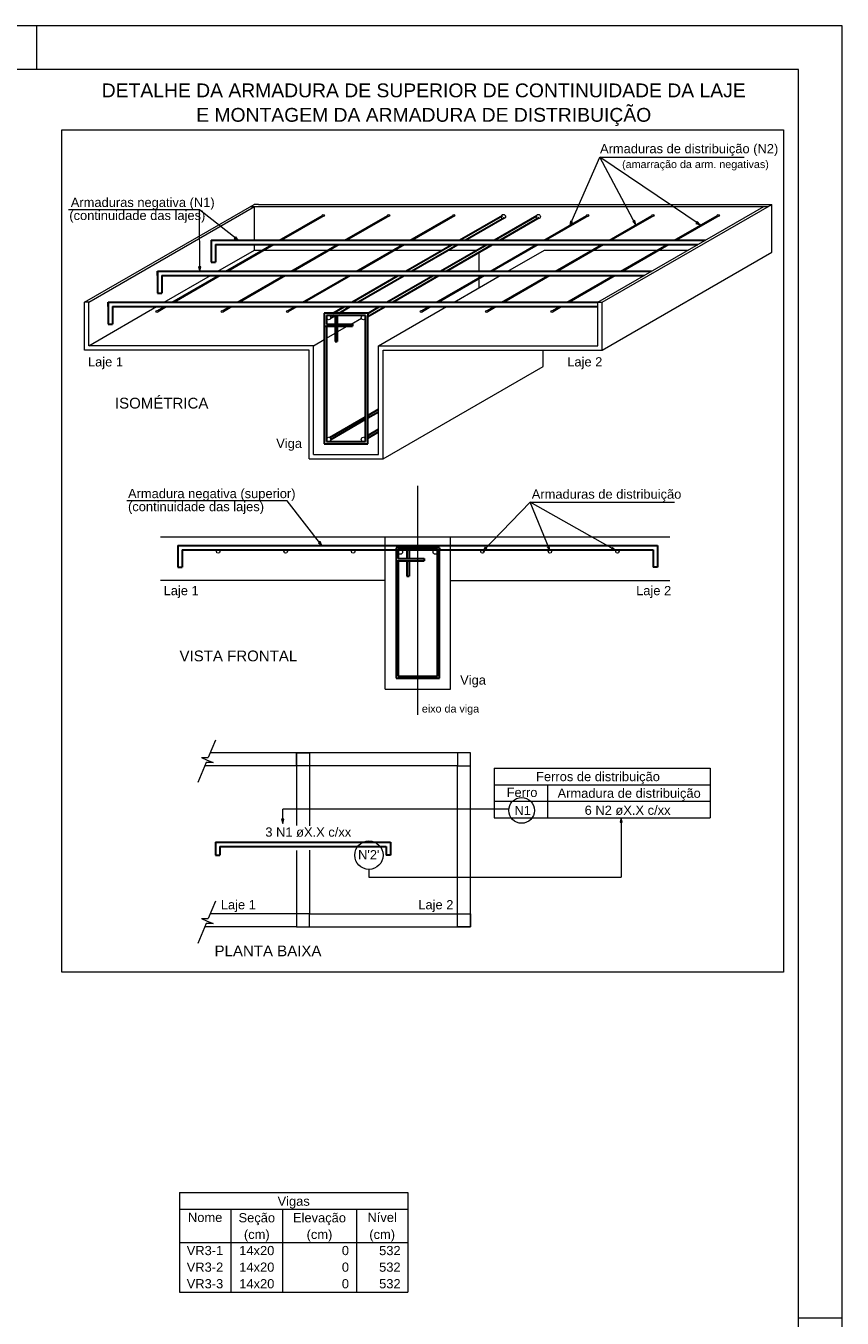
# Model space of a CAD drawing. Header units: millimetres. Extents: x 337 to 526, y -381 to -65.
# Tile 57 of 104: x 403 to 422, y -223 to -194. Entities that reach past the tile are written whole.
import ezdxf

# ---------------------------------------------------------------- set-up
doc = ezdxf.new("R2010")
doc.units = ezdxf.units.MM
doc.header["$MEASUREMENT"] = 0
doc.linetypes.add('NULL', pattern=[0])
doc.layers.get('0').update_dxf_attribs({"lineweight": 5})
for name, color, linetype, lineweight in [('Cotas', 7, 'Continuous', 5), ('DT-Armadura', 7, 'Continuous', 30), ('DT-ARMADURA NEG', 1, 'Continuous', 20), ('DT-Forma', 5, 'Continuous', 5), ('DT-Relação do aço', 7, 'Continuous', 5), ('DT-Textos', 7, 'Continuous', 5), ('EIXOS', 1, 'Continuous', 20), ('FO-Textos das vigas', 7, 'Continuous', 5), ('PRANCHA 01', 7, 'Continuous', 20)]:
    doc.layers.add(name, color=color, linetype=linetype, lineweight=lineweight)
doc.styles.add('Arial', font='arial.ttf')

# ---------------------------------------------------------------- blocks, each defined once
blk = doc.blocks.new('A$C210c6663')
at = {"layer": 'Cotas'}
for p, q in [((18.159, 17.162), (18.846, 18.732)), ((19.671, 17.177), (18.846, 18.732)), ((18.846, 18.732), (22.162, 18.732)), ((21.148, 17.176), (18.846, 18.732)), ((9.647, 17.523), (6.642, 17.523)), ((9.655, 16.112), (9.647, 17.523)), ((10.541, 16.823), (9.647, 17.523)), ((11.666, 10.829), (7.977, 10.829)), ((12.461, 9.809), (11.666, 10.829)), ((16.162, 9.679), (17.249, 10.8)), ((17.698, 9.695), (17.249, 10.8)), ((17.249, 10.8), (20.565, 10.8)), ((19.213, 9.693), (17.249, 10.8)), ((10.02, 5.333), (9.85, 4.93)), ((9.803, 4.817), (9.609, 4.358)), ((9.692, 4.93), (9.826, 4.873)), ((9.692, 4.93), (9.85, 4.93)), ((9.96, 4.817), (9.803, 4.817)), ((9.826, 4.873), (9.96, 4.817)), ((16.755, 3.745), (11.56, 3.745)), ((11.56, 3.419), (11.56, 3.745)), ((19.337, 3.543), (19.337, 2.187)), ((13.541, 2.363), (13.541, 2.187)), ((13.541, 2.187), (19.337, 2.187)), ((10.02, 1.633), (9.85, 1.23)), ((9.692, 1.23), (9.826, 1.173)), ((9.692, 1.23), (9.85, 1.23)), ((9.803, 1.117), (9.609, 0.658)), ((9.96, 1.117), (9.803, 1.117)), ((9.826, 1.173), (9.96, 1.117))]:
    blk.add_line(p, q, dxfattribs=at)
for points in [[(6.486, 19.355), (23.067, 19.355), (23.067, 0), (6.486, 0), (6.486, 19.355)], [(18.159, 17.162), (18.221, 17.24), (18.174, 17.261), (18.159, 17.162)], [(19.671, 17.177), (19.649, 17.275), (19.603, 17.25), (19.671, 17.177)], [(21.148, 17.176), (21.082, 17.251), (21.053, 17.208), (21.148, 17.176)], [(10.541, 16.823), (10.481, 16.903), (10.449, 16.862), (10.541, 16.823)], [(9.655, 16.112), (9.681, 16.209), (9.629, 16.208), (9.655, 16.112)], [(12.461, 9.809), (12.422, 9.901), (12.381, 9.869), (12.461, 9.809)], [(16.162, 9.679), (16.247, 9.731), (16.21, 9.767), (16.162, 9.679)], [(17.698, 9.695), (17.685, 9.794), (17.637, 9.775), (17.698, 9.695)], [(19.213, 9.693), (19.141, 9.763), (19.116, 9.718), (19.213, 9.693)], [(11.56, 3.419), (11.586, 3.516), (11.534, 3.516), (11.56, 3.419)], [(19.337, 3.543), (19.311, 3.447), (19.363, 3.447), (19.337, 3.543)]]:
    blk.add_lwpolyline(points, dxfattribs=at)
for centre, radius in [((17.05, 3.717), 0.296), ((13.541, 2.689), 0.326)]:
    blk.add_circle(centre, radius, dxfattribs=at)
at = {"layer": 'DT-Armadura'}
for p, q in [((15.623, 16.82), (16.608, 17.389)), ((15.755, 16.82), (16.656, 17.34)), ((16.423, 16.82), (17.408, 17.389)), ((16.555, 16.82), (17.456, 17.34)), ((9.92, 16.82), (21.27, 16.82)), ((9.92, 16.82), (9.92, 16.32)), ((10.02, 16.72), (21.097, 16.72)), ((10.02, 16.72), (10.02, 16.32)), ((14.389, 16.108), (15.45, 16.72)), ((14.521, 16.108), (15.582, 16.72)), ((15.189, 16.108), (16.25, 16.72)), ((15.277, 16.62), (15.45, 16.72)), ((15.321, 16.108), (16.382, 16.72)), ((15.409, 16.62), (15.582, 16.72)), ((16.077, 16.62), (16.25, 16.72)), ((16.209, 16.62), (16.382, 16.72)), ((8.686, 16.008), (8.686, 16.108)), ((8.686, 16.108), (20.036, 16.108)), ((8.686, 16.108), (8.686, 16.008)), ((8.686, 16.108), (8.686, 15.608)), ((9.92, 16.32), (10.02, 16.32)), ((8.786, 16.008), (19.863, 16.008)), ((8.786, 16.008), (8.786, 15.608)), ((13.155, 15.395), (14.216, 16.008)), ((13.287, 15.395), (14.348, 16.008)), ((13.955, 15.395), (15.016, 16.008)), ((14.087, 15.395), (15.148, 16.008)), ((8.686, 15.608), (8.786, 15.608)), ((7.552, 15.295), (7.552, 15.395)), ((7.552, 15.395), (18.802, 15.395)), ((7.552, 15.395), (7.552, 15.295)), ((7.552, 15.395), (7.552, 14.895)), ((7.652, 15.295), (18.802, 15.295)), ((7.652, 15.295), (7.652, 14.895)), ((12.722, 15.145), (12.982, 15.295)), ((12.854, 15.145), (13.114, 15.295)), ((13.515, 15.141), (13.782, 15.295)), ((13.515, 15.065), (13.914, 15.295)), ((7.552, 14.895), (7.652, 14.895)), ((13.515, 15.145), (12.515, 15.145)), ((12.515, 15.145), (12.515, 15.095)), ((12.515, 15.095), (12.515, 12.145)), ((13.465, 15.095), (12.565, 15.095)), ((12.565, 15.095), (12.565, 14.895)), ((12.565, 14.895), (13.165, 14.895)), ((12.664, 15.036), (12.768, 15.095)), ((12.765, 15.095), (12.765, 14.895)), ((12.815, 15.095), (12.815, 14.895)), ((13.165, 14.895), (13.165, 14.845)), ((13.465, 12.195), (13.465, 15.095)), ((13.515, 15.145), (13.515, 15.095)), ((13.515, 12.145), (13.515, 15.095)), ((12.515, 14.845), (13.165, 14.845)), ((12.565, 14.845), (12.565, 12.195)), ((12.765, 14.845), (12.765, 14.495)), ((12.815, 14.845), (12.815, 14.495)), ((12.765, 14.495), (12.815, 14.495)), ((13.515, 12.794), (13.765, 12.938)), ((13.515, 12.736), (13.765, 12.88)), ((12.64, 12.289), (13.465, 12.765)), ((12.665, 12.245), (13.465, 12.707)), ((13.515, 12.332), (13.765, 12.476)), ((12.565, 12.195), (13.465, 12.195)), ((13.44, 12.289), (13.465, 12.303)), ((13.515, 12.274), (13.765, 12.419)), ((12.515, 12.145), (13.515, 12.145)), ((9.154, 9.804), (20.173, 9.804)), ((9.154, 9.804), (9.154, 9.704)), ((9.154, 9.804), (9.154, 9.304)), ((20.173, 9.804), (20.173, 9.304)), ((9.254, 9.704), (20.073, 9.704)), ((9.254, 9.704), (9.254, 9.304)), ((14.164, 9.704), (14.164, 6.754)), ((15.114, 9.704), (14.214, 9.704)), ((14.214, 9.704), (14.214, 9.504)), ((14.414, 9.704), (14.414, 9.504)), ((14.464, 9.704), (14.464, 9.504)), ((15.114, 6.804), (15.114, 9.704)), ((15.164, 6.754), (15.164, 9.704)), ((20.073, 9.704), (20.073, 9.304)), ((9.154, 9.304), (9.254, 9.304)), ((14.164, 9.454), (14.814, 9.454)), ((14.214, 9.504), (14.814, 9.504)), ((14.214, 9.454), (14.214, 6.804)), ((14.414, 9.454), (14.414, 9.104)), ((14.464, 9.454), (14.464, 9.104)), ((14.814, 9.504), (14.814, 9.454)), ((20.173, 9.304), (20.073, 9.304)), ((14.414, 9.104), (14.464, 9.104)), ((14.164, 6.754), (15.164, 6.754)), ((14.214, 6.804), (15.114, 6.804)), ((10.017, 2.989), (14.036, 2.989)), ((10.017, 2.989), (10.017, 2.889)), ((10.017, 2.989), (10.017, 2.689)), ((14.036, 2.989), (14.036, 2.689)), ((10.017, 2.689), (10.117, 2.689)), ((10.117, 2.889), (13.936, 2.889)), ((10.117, 2.889), (10.117, 2.689)), ((13.936, 2.889), (13.936, 2.689)), ((14.036, 2.689), (13.936, 2.689))]:
    blk.add_line(p, q, dxfattribs=at)
at = {"layer": 'DT-Armadura', "linetype": 'Continuous'}
for p, q in [((15.164, 9.754), (14.164, 9.754)), ((14.164, 9.754), (14.164, 9.704)), ((15.164, 9.754), (15.164, 9.704))]:
    blk.add_line(p, q, dxfattribs=at)
at = {"layer": 'DT-ARMADURA NEG'}
for p, q in [((11.483, 16.82), (12.468, 17.389)), ((11.533, 16.82), (12.518, 17.389)), ((12.983, 16.82), (13.968, 17.389)), ((13.033, 16.82), (14.018, 17.389)), ((14.483, 16.82), (15.468, 17.389)), ((14.533, 16.82), (15.518, 17.389)), ((17.557, 16.82), (18.542, 17.389)), ((17.607, 16.82), (18.592, 17.389)), ((19.057, 16.82), (20.042, 17.389)), ((19.107, 16.82), (20.092, 17.389)), ((20.557, 16.82), (21.542, 17.389)), ((20.607, 16.82), (21.592, 17.389)), ((10.249, 16.108), (11.31, 16.72)), ((10.299, 16.108), (11.36, 16.72)), ((11.749, 16.108), (12.81, 16.72)), ((11.799, 16.108), (12.86, 16.72)), ((13.249, 16.108), (14.31, 16.72)), ((13.299, 16.108), (14.36, 16.72)), ((16.323, 16.108), (17.384, 16.72)), ((16.373, 16.108), (17.434, 16.72)), ((17.823, 16.108), (18.884, 16.72)), ((17.873, 16.108), (18.934, 16.72)), ((19.323, 16.108), (20.384, 16.72)), ((19.373, 16.108), (20.434, 16.72)), ((9.015, 15.395), (10.076, 16.008)), ((9.065, 15.395), (10.126, 16.008)), ((10.515, 15.395), (11.576, 16.008)), ((10.565, 15.395), (11.626, 16.008)), ((12.015, 15.395), (13.076, 16.008)), ((12.065, 15.395), (13.126, 16.008)), ((15.089, 15.395), (16.15, 16.008)), ((15.139, 15.395), (16.2, 16.008)), ((16.589, 15.395), (17.65, 16.008)), ((16.639, 15.395), (17.7, 16.008)), ((18.089, 15.395), (19.15, 16.008)), ((18.139, 15.395), (19.2, 16.008)), ((8.67, 15.196), (8.842, 15.295)), ((8.697, 15.183), (8.892, 15.295)), ((10.17, 15.196), (10.342, 15.295)), ((10.197, 15.183), (10.392, 15.295)), ((11.67, 15.196), (11.842, 15.295)), ((11.697, 15.183), (11.892, 15.295)), ((14.744, 15.196), (14.916, 15.295)), ((14.771, 15.183), (14.966, 15.295)), ((16.244, 15.196), (16.416, 15.295)), ((16.271, 15.183), (16.466, 15.295)), ((17.744, 15.196), (17.916, 15.295)), ((17.771, 15.183), (17.966, 15.295))]:
    blk.add_line(p, q, dxfattribs=at)
for centre, radius in [((12.493, 17.389), 0.025), ((13.993, 17.389), 0.025), ((15.493, 17.389), 0.025), ((16.631, 17.364), 0.05), ((17.431, 17.364), 0.05), ((18.567, 17.389), 0.025), ((20.067, 17.389), 0.025), ((21.567, 17.389), 0.025), ((8.672, 15.183), 0.025), ((10.172, 15.183), 0.025), ((11.672, 15.183), 0.025), ((14.746, 15.183), 0.025), ((16.246, 15.183), 0.025), ((17.746, 15.183), 0.025), ((12.615, 15.045), 0.05), ((13.415, 15.045), 0.05), ((12.615, 12.245), 0.05), ((13.415, 12.245), 0.05), ((10.078, 9.665), 0.0391), ((11.628, 9.665), 0.0391), ((13.179, 9.665), 0.0391), ((14.264, 9.654), 0.05), ((15.064, 9.654), 0.05), ((16.149, 9.665), 0.0391), ((17.7, 9.665), 0.0391), ((19.25, 9.665), 0.0391)]:
    blk.add_circle(centre, radius, dxfattribs=at)
at = {"layer": 'DT-Forma'}
for p, q in [((7.006, 15.395), (10.903, 17.645)), ((7.106, 15.395), (10.916, 17.595)), ((10.816, 17.595), (22.713, 17.595)), ((11.003, 17.645), (10.903, 17.645)), ((10.916, 16.82), (10.916, 17.595)), ((11.003, 17.645), (22.799, 17.645)), ((18.802, 15.395), (22.613, 17.595)), ((18.902, 15.395), (22.799, 17.645)), ((22.699, 17.645), (22.799, 17.645)), ((22.799, 16.545), (22.799, 17.645)), ((10.916, 16.595), (10.916, 16.72)), ((10.072, 16.108), (10.916, 16.595)), ((10.916, 16.595), (11.093, 16.595)), ((11.143, 16.595), (12.593, 16.595)), ((12.643, 16.595), (14.093, 16.595)), ((14.143, 16.595), (15.234, 16.595)), ((15.366, 16.595), (16.034, 16.595)), ((16.075, 16.108), (16.075, 16.543)), ((16.731, 16.108), (17.575, 16.595)), ((17.575, 16.595), (18.667, 16.595)), ((18.717, 16.595), (20.167, 16.595)), ((18.902, 14.295), (22.799, 16.545)), ((20.217, 16.595), (20.881, 16.595)), ((8.838, 15.395), (9.899, 16.008)), ((15.497, 15.395), (16.558, 16.008)), ((16.075, 15.965), (16.075, 16.008)), ((16.075, 15.729), (16.075, 15.936)), ((7.006, 14.295), (7.006, 15.395)), ((7.106, 15.395), (7.006, 15.395)), ((7.106, 14.395), (7.106, 15.395)), ((7.106, 14.395), (8.664, 15.295)), ((13.765, 14.395), (15.324, 15.295)), ((18.802, 14.395), (18.802, 15.395)), ((18.802, 15.395), (18.902, 15.395)), ((18.902, 14.295), (18.902, 15.395)), ((13.131, 14.895), (13.367, 15.032)), ((12.565, 14.569), (12.765, 14.684)), ((12.815, 14.713), (13.044, 14.845)), ((12.165, 14.295), (7.006, 14.295)), ((12.265, 14.395), (7.106, 14.395)), ((12.165, 11.795), (12.165, 14.295)), ((12.265, 14.395), (12.515, 14.54)), ((12.265, 11.895), (12.265, 14.395)), ((13.765, 14.395), (18.802, 14.395)), ((13.765, 11.895), (13.765, 14.395)), ((13.865, 11.795), (13.865, 14.295)), ((13.865, 14.295), (18.902, 14.295)), ((17.546, 13.92), (17.546, 14.295)), ((13.865, 11.795), (17.546, 13.92)), ((12.265, 11.895), (13.765, 11.895)), ((12.165, 11.795), (13.865, 11.795)), ((8.754, 10.004), (20.451, 10.004)), ((13.914, 9.004), (8.754, 9.004)), ((13.914, 6.504), (13.914, 9.004)), ((15.414, 9.004), (20.451, 9.004)), ((15.414, 6.504), (15.414, 9.004)), ((13.914, 6.504), (15.414, 6.504)), ((11.874, 5.04), (9.897, 5.04)), ((11.874, 4.74), (9.77, 4.74)), ((11.874, 1.34), (9.897, 1.34)), ((11.874, 1.04), (9.77, 1.04))]:
    blk.add_line(p, q, dxfattribs=at)
at = {"layer": 'DT-Forma', "linetype": 'Continuous'}
for p, q in [((13.914, 9.004), (13.914, 10.004)), ((15.414, 9.004), (15.414, 10.004))]:
    blk.add_line(p, q, dxfattribs=at)
at = {"layer": 'DT-Forma'}
for points in [[(12.174, 4.74), (11.874, 4.74), (11.874, 5.04), (12.174, 5.04), (12.174, 4.74)], [(11.874, 1.04), (15.874, 1.04), (15.874, 5.04), (11.874, 5.04), (11.874, 3.37)], [(15.574, 4.74), (15.874, 4.74), (15.874, 5.04), (15.574, 5.04), (15.574, 4.74)], [(12.174, 1.34), (15.574, 1.34), (15.574, 4.74), (12.174, 4.74), (12.174, 3.364)], [(11.874, 2.798), (11.874, 1.04)], [(12.174, 2.803), (12.174, 1.34)], [(12.174, 1.34), (11.874, 1.34), (11.874, 1.04), (12.174, 1.04), (12.174, 1.34)], [(15.574, 1.34), (15.874, 1.34), (15.874, 1.04), (15.574, 1.04), (15.574, 1.34)]]:
    blk.add_lwpolyline(points, dxfattribs=at)
at = {"layer": 'DT-Relação do aço', "color": 7}
for p, q in [((16.416, 4.691), (21.384, 4.691)), ((16.416, 4.691), (16.416, 3.543)), ((21.384, 4.691), (21.384, 3.543)), ((16.416, 4.309), (21.384, 4.309)), ((17.641, 4.309), (17.641, 3.543)), ((16.416, 3.928), (21.384, 3.928)), ((16.416, 3.543), (21.384, 3.543))]:
    blk.add_line(p, q, dxfattribs=at)
at = {"layer": 'EIXOS'}
blk.add_line((14.664, 5.914), (14.664, 11.174), dxfattribs=at)
at = {"layer": 'DT-Textos', "linetype": 'NULL', "line_spacing_factor": 0.798, "style": 'Arial'}
for s, insert, char_height, width, attachment_point in [('DETALHE DA ARMADURA DE SUPERIOR DE CONTINUIDADE DA LAJE', (14.8, 20.102), 0.3177, 29.60034, 8), ('E MONTAGEM DA ARMADURA DE DISTRIBUIÇÃO ', (14.8, 19.446), 0.3177, 21.1624, 8), ('Armaduras de distribuição (N2)', (18.851, 18.755), 0.2118, 8.18788, 7), ('(amarração da arm. negativas)', (19.358, 18.425), 0.1765, 6.7409, 7), ('Armaduras negativa (N1)', (6.692, 17.522), 0.2118, 6.60971, 7), ('(continuidade das lajes)', (6.658, 17.222), 0.2118, 6.24875, 7), ('Laje 1', (7.087, 13.857), 0.2118, 1.61175, 7), ('Laje 2', (18.098, 13.857), 0.2118, 1.61175, 7), ('ISOMÉTRICA', (7.706, 12.95), 0.2471, 4.29713, 7), ('Viga', (11.412, 11.983), 0.2118, 1.18427, 7), ('Armadura negativa (superior)', (8.007, 10.83), 0.2118, 7.69454, 7), ('Armaduras de distribuição', (17.282, 10.816), 0.2118, 6.87317, 7), ('(continuidade das lajes)', (8.007, 10.53), 0.2118, 6.24875, 7), ('Laje 1', (8.825, 8.6), 0.2118, 1.61175, 7), ('Laje 2', (19.68, 8.6), 0.2118, 1.61175, 7), ('VISTA FRONTAL', (9.19, 7.141), 0.2471, 5.41021, 7), ('Viga', (15.637, 6.545), 0.2118, 1.18427, 7), ('eixo da viga', (14.758, 5.914), 0.1765, 2.63136, 7), ('Ferros de distribuição', (18.804, 4.324), 0.2118, 5.6889, 8), ('Ferro', (17.059, 4.022), 0.2118, 1.41351, 8), ('Armadura de distribuição', (19.52, 3.942), 0.2118, 6.5771, 8), ('N1', (17.074, 3.61), 0.2118, 0.75647, 8), ('6 N2 øX.X c/xx', (19.484, 3.61), 0.2118, 3.94671, 8), ('3 N1 øX.X c/xx', (12.148, 3.108), 0.2118, 3.94671, 8), ("N'2'", (13.538, 2.592), 0.2118, 0.98248, 8), ('Laje 1', (10.138, 1.381), 0.2118, 1.61175, 7), ('Laje 2', (14.676, 1.381), 0.2118, 1.61175, 7), ('PLANTA BAIXA', (9.995, 0.365), 0.2471, 4.91262, 7)]:
    blk.add_mtext(s, dxfattribs=dict(at, insert=insert, char_height=char_height, width=width, attachment_point=attachment_point))

msp = doc.modelspace()

# ---------------------------------------------------------------- linework, layer by layer
at = {"layer": 'FO-Textos das vigas'}
for p, q in [((406.3045, -220.3475), (411.5571, -220.3475)), ((406.3045, -220.3475), (406.3045, -222.6349)), ((411.5571, -220.3475), (411.5571, -222.6349)), ((406.3045, -220.7287), (411.5571, -220.7287)), ((407.4905, -220.7287), (407.4905, -222.6349)), ((408.6766, -220.7287), (408.6766, -222.6349)), ((410.371, -220.7287), (410.371, -222.6349)), ((406.3045, -221.4912), (411.5571, -221.4912)), ((406.3045, -222.6349), (411.5571, -222.6349))]:
    msp.add_line(p, q, dxfattribs=at)
at = {"layer": 'PRANCHA 01'}
for points in [[(337.4312, -252.9324), (421.5312, -252.9324), (421.5312, -193.5324), (337.4312, -193.5324), (337.4312, -252.9324)], [(403.0312, -194.5324), (403.0312, -193.5324)], [(421.5312, -223.2324), (420.5312, -223.2324)], [(421.5312, -223.2324), (420.5312, -223.2324)]]:
    msp.add_lwpolyline(points, dxfattribs=at)
msp.add_lwpolyline([(339.9312, -251.9324), (420.5312, -251.9324), (420.5312, -194.5324), (339.9312, -194.5324)], close=True, dxfattribs=at)

# ---------------------------------------------------------------- block references
msp.add_blockref('A$C210c6663', (397.1182, -215.2808))

# ---------------------------------------------------------------- texts
at = {"layer": 'FO-Textos das vigas', "linetype": 'Continuous', "char_height": 0.2118, "line_spacing_factor": 0.798, "style": 'Arial'}
for s, insert, width, attachment_point in [('Vigas', (408.9307, -220.7135), 1.506586, 8), ('Nome', (406.8975, -221.0252), 1.606574, 8), ('Seção', (408.0837, -221.0955), 1.707738, 8), ('Elevação', (409.5237, -221.0955), 2.477647, 8), ('Nível', (410.9641, -221.0252), 1.37219, 8), ('(cm)', (408.0837, -221.4765), 1.203975, 8), ('(cm)', (409.5237, -221.4765), 1.203975, 8), ('(cm)', (410.9637, -221.4765), 1.203975, 8), ('VR3-1', (406.4739, -221.7877), 1.70715, 7), ('14x20', (408.0836, -221.7877), 1.640981, 8), ('0', (410.2016, -221.7877), 0.33496, 9), ('532', (411.3877, -221.7877), 1.004881, 9), ('VR3-2', (406.4739, -222.169), 1.70715, 7), ('14x20', (408.0836, -222.169), 1.640981, 8), ('0', (410.2016, -222.169), 0.33496, 9), ('532', (411.3877, -222.169), 1.004881, 9), ('VR3-3', (406.4739, -222.5502), 1.70715, 7), ('14x20', (408.0836, -222.5502), 1.640981, 8), ('0', (410.2016, -222.5502), 0.33496, 9), ('532', (411.3877, -222.5502), 1.004881, 9)]:
    msp.add_mtext(s, dxfattribs=dict(at, insert=insert, width=width, attachment_point=attachment_point))

doc.saveas('drawing.dxf')
